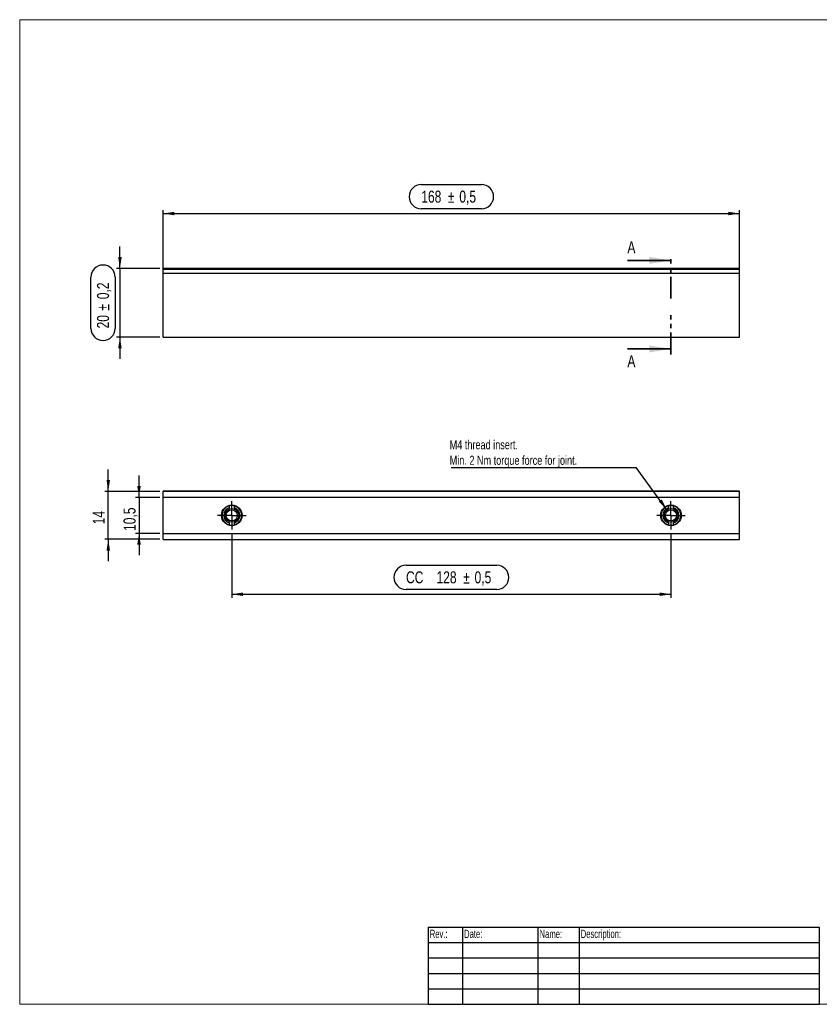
# Model space of a CAD drawing. Header units: millimetres. Extents: x 5 to 417, y 5 to 292.
# Tile 1 of 2: x 5 to 238, y 5 to 292. Entities that reach past the tile are written whole.
import ezdxf

# ---------------------------------------------------------------- set-up
doc = ezdxf.new("R2010")
doc.units = ezdxf.units.MM
doc.linetypes.add('PHANTOM', pattern=[12.7, 6.35, -1.27, 1.27, -1.27, 1.27, -1.27])
doc.layers.add('SLD-0', color=179, linetype='Continuous')
doc.styles.add('SLDTEXTSTYLE0', font='TXT', dxfattribs={"width": 0.7})
doc.styles.add('SLDTEXTSTYLE1', font='TXT', dxfattribs={"width": 0.75})
doc.dimstyles.new('SLDDIMSTYLE0', dxfattribs={"dimtxt": 3.5, "dimasz": 3.302, "dimexe": 0, "dimexo": 0.0625, "dimgap": 0.875, "dimtad": 1, "dimrnd": 1e-09, "dimzin": 12, "dimdsep": 46, "dimtxsty": 'SLDTEXTSTYLE1', "dimsah": 1, "dimcen": 0.09, "dimadec": 0, "dimazin": 3, "dimtfac": 1, "dimtofl": 0, "dimtmove": 0, "dimatfit": 3, "dimfxl": 0, "dimfrac": 2, "dimtolj": 1, "dimtzin": 12, "dimarcsym": 0})
doc.dimstyles.new('SLDDIMSTYLE1', dxfattribs={"dimtxt": 3.5, "dimasz": 3.302, "dimexe": 0, "dimexo": 0.0625, "dimgap": 0.875, "dimtad": 1, "dimdec": 1, "dimrnd": 1e-09, "dimzin": 12, "dimdsep": 46, "dimtxsty": 'SLDTEXTSTYLE1', "dimsah": 1, "dimcen": 0.09, "dimadec": 0, "dimazin": 3, "dimtfac": 1, "dimtdec": 1, "dimtmove": 0, "dimatfit": 0, "dimfxl": 0, "dimfrac": 2, "dimtolj": 1, "dimtzin": 12, "dimarcsym": 0})
doc.dimstyles.new('SLDDIMSTYLE2', dxfattribs={"dimtxt": 3.5, "dimasz": 3.302, "dimexe": 0, "dimexo": 0.0625, "dimgap": 0.875, "dimtad": 1, "dimrnd": 1e-09, "dimzin": 12, "dimdsep": 46, "dimtxsty": 'SLDTEXTSTYLE1', "dimsah": 1, "dimcen": 0.09, "dimadec": 0, "dimazin": 3, "dimtfac": 1, "dimtmove": 0, "dimatfit": 0, "dimfxl": 0, "dimfrac": 2, "dimtolj": 1, "dimtzin": 12, "dimarcsym": 0})
doc.dimstyles.new('SLDDIMSTYLE3', dxfattribs={"dimtxt": 0.18, "dimasz": 3.302, "dimexe": 0, "dimexo": 0.0625, "dimgap": 0, "dimtad": 0, "dimtih": 1, "dimtoh": 1, "dimdec": 0, "dimrnd": 1e-09, "dimzin": 0, "dimdsep": 46, "dimtxsty": 'Standard', "dimsah": 1, "dimcen": 0.09, "dimadec": 0, "dimazin": 0, "dimtfac": 3.302, "dimtdec": 0, "dimtofl": 0, "dimtmove": 0, "dimatfit": 3, "dimfxl": 0, "dimfrac": 2, "dimtolj": 1, "dimtzin": 0, "dimarcsym": 0})

# ---------------------------------------------------------------- blocks, each defined once
blk = doc.blocks.new('SW_TABLEANNOTATION_0')
at = {"layer": 'SLD-0', "color": 0}
for p, q in [((0, 0), (0, -4.5)), ((0, 0), (10, 0)), ((10, 0), (10, -4.5)), ((10, 0), (32, 0)), ((32, 0), (32, -4.5)), ((32, 0), (44, 0)), ((44, 0), (44, -4.5)), ((44, 0), (114, 0)), ((114, 0), (114, -4.5)), ((0, -4.5), (0, -9)), ((0, -4.5), (10, -4.5)), ((10, -4.5), (10, -9)), ((10, -4.5), (32, -4.5)), ((32, -4.5), (32, -9)), ((32, -4.5), (44, -4.5)), ((44, -4.5), (44, -9)), ((44, -4.5), (114, -4.5)), ((114, -4.5), (114, -9)), ((0, -9), (0, -13.5)), ((0, -9), (10, -9)), ((10, -9), (10, -13.5)), ((10, -9), (32, -9)), ((32, -9), (32, -13.5)), ((32, -9), (44, -9)), ((44, -9), (44, -13.5)), ((44, -9), (114, -9)), ((114, -9), (114, -13.5)), ((0, -13.5), (0, -18)), ((0, -13.5), (10, -13.5)), ((10, -13.5), (10, -18)), ((10, -13.5), (32, -13.5)), ((32, -13.5), (32, -18)), ((32, -13.5), (44, -13.5)), ((44, -13.5), (44, -18)), ((44, -13.5), (114, -13.5)), ((114, -13.5), (114, -18)), ((0, -18), (0, -22.5)), ((0, -18), (10, -18)), ((10, -18), (10, -22.5)), ((10, -18), (32, -18)), ((32, -18), (32, -22.5)), ((32, -18), (44, -18)), ((44, -18), (44, -22.5)), ((44, -18), (114, -18)), ((114, -18), (114, -22.5)), ((0, -22.5), (10, -22.5)), ((10, -22.5), (32, -22.5)), ((32, -22.5), (44, -22.5)), ((44, -22.5), (114, -22.5))]:
    blk.add_line(p, q, dxfattribs=at)
at = {"layer": 'SLD-0', "color": 0, "attachment_point": 1, "style": 'SLDTEXTSTYLE0'}
for s, insert, char_height in [('Rev.:', (0.5, -0.77), 2.381), ('Date:', (10.5, -0.77), 2.381), ('Name:', (32.5, -0.77), 2.381), ('Description:', (44.5, -0.77), 2.3813)]:
    blk.add_mtext(s, dxfattribs=dict(at, insert=insert, char_height=char_height))
blk = doc.blocks.new('_D')
at = {"layer": 'SLD-0', "color": 7}
for p, q in [((66.81, 142.36), (66.81, 123.51)), ((194.81, 142.36), (194.81, 123.51)), ((117.59, 132.95), (144.03, 132.95)), ((66.81, 124.51), (194.81, 124.51)), ((144.03, 125.92), (117.59, 125.92))]:
    blk.add_line(p, q, dxfattribs=at)
for centre, start, end in [((117.59, 129.43), 90, 270), ((144.03, 129.43), 270, 90)]:
    blk.add_arc(centre, 3.52, start, end, dxfattribs=at)
for points in [[(66.81, 124.51), (70.11, 124), (70.11, 125.02)], [(194.81, 124.51), (191.51, 125.02), (191.51, 124)]]:
    blk.add_solid(points, dxfattribs=at)
at = {"layer": 'SLD-0', "color": 7, "char_height": 3.5, "attachment_point": 1, "style": 'SLDTEXTSTYLE1'}
for s, insert in [('CC', (117.59, 131.19)), ('128', (126.47, 131.19)), ('%%p', (134.23, 131.14)), ('0,5', (137.56, 131.19))]:
    blk.add_mtext(s, dxfattribs=dict(at, insert=insert))
blk = doc.blocks.new('_D_1')
at = {"layer": 'SLD-0', "color": 7}
for p, q in [((39.77, 152.76), (39.77, 159.11)), ((45.81, 152.76), (38.77, 152.76)), ((39.77, 152.76), (39.77, 142.26)), ((45.81, 142.26), (38.77, 142.26)), ((39.77, 142.26), (39.77, 135.91))]:
    blk.add_line(p, q, dxfattribs=at)
for points in [[(39.77, 152.76), (40.28, 156.07), (39.26, 156.07)], [(39.77, 142.26), (39.26, 138.96), (40.28, 138.96)]]:
    blk.add_solid(points, dxfattribs=at)
at = {"layer": 'SLD-0', "color": 7, "insert": (35.26, 142.96), "char_height": 3.5, "attachment_point": 1, "rotation": 90, "style": 'SLDTEXTSTYLE1'}
blk.add_mtext('10,5', dxfattribs=at)
blk = doc.blocks.new('_D_2')
at = {"layer": 'SLD-0', "color": 7}
for p, q in [((30.81, 154.51), (30.81, 160.86)), ((45.81, 154.51), (29.81, 154.51)), ((30.81, 140.52), (30.81, 154.51)), ((45.81, 140.52), (29.81, 140.52)), ((30.81, 140.52), (30.81, 134.17))]:
    blk.add_line(p, q, dxfattribs=at)
for points in [[(30.81, 154.51), (31.32, 157.81), (30.3, 157.81)], [(30.81, 140.52), (30.3, 137.21), (31.32, 137.21)]]:
    blk.add_solid(points, dxfattribs=at)
at = {"layer": 'SLD-0', "color": 7, "insert": (26.3, 144.9), "char_height": 3.5, "attachment_point": 1, "rotation": 90, "style": 'SLDTEXTSTYLE1'}
blk.add_mtext('14', dxfattribs=at)
blk = doc.blocks.new('SW_NOTE_0_1')
at = {"layer": 'SLD-0', "color": 0}
blk.add_line((-53.92, 0), (0, 0), dxfattribs=at)
at = {"layer": 'SLD-0', "color": 0, "char_height": 2.6458, "attachment_point": 1, "style": 'SLDTEXTSTYLE1'}
for s, insert in [('M4 thread insert.', (-54.36, 7.97)), ('Min. 2 Nm torque force for joint.', (-54.36, 3.44))]:
    blk.add_mtext(s, dxfattribs=dict(at, insert=insert))
blk = doc.blocks.new('SW_CENTERMARKSYMBOL_0')
at = {"layer": 'SLD-0', "color": 0}
for p, q in [((0, 2.5), (0, 4.15)), ((-2.5, 0), (-4.15, 0)), ((0, 0), (-2.5, 0)), ((0, 0), (0, 2.5)), ((0, 0), (0, -2.5)), ((0, 0), (2.5, 0)), ((2.5, 0), (4.15, 0)), ((0, -2.5), (0, -4.15))]:
    blk.add_line(p, q, dxfattribs=at)
blk = doc.blocks.new('SW_CENTERMARKSYMBOL_1')
at = {"layer": 'SLD-0', "color": 0}
for p, q in [((0, 2.5), (0, 4.15)), ((-2.5, 0), (-4.15, 0)), ((0, 0), (-2.5, 0)), ((0, 0), (0, 2.5)), ((0, 0), (0, -2.5)), ((0, 0), (2.5, 0)), ((2.5, 0), (4.15, 0)), ((0, -2.5), (0, -4.15))]:
    blk.add_line(p, q, dxfattribs=at)
blk = doc.blocks.new('_D_3')
at = {"layer": 'SLD-0', "color": 7}
for p, q in [((34.21, 219.49), (34.21, 225.84)), ((45.81, 219.49), (33.21, 219.49)), ((34.21, 219.49), (34.21, 199.49)), ((25.77, 202), (25.77, 216.97)), ((32.8, 216.97), (32.8, 202)), ((45.81, 199.49), (33.21, 199.49)), ((34.21, 199.49), (34.21, 193.14))]:
    blk.add_line(p, q, dxfattribs=at)
for centre, start, end in [((29.29, 216.97), 0, 180), ((29.29, 202), 180, 0)]:
    blk.add_arc(centre, 3.52, start, end, dxfattribs=at)
for points in [[(34.21, 219.49), (34.72, 222.79), (33.7, 222.79)], [(34.21, 199.49), (33.7, 196.19), (34.72, 196.19)]]:
    blk.add_solid(points, dxfattribs=at)
at = {"layer": 'SLD-0', "color": 7, "char_height": 3.5, "attachment_point": 1, "rotation": 90, "style": 'SLDTEXTSTYLE1'}
for s, insert in [('0,2', (27.53, 210.51)), ('%%p', (27.58, 207.17)), ('20', (27.53, 202))]:
    blk.add_mtext(s, dxfattribs=dict(at, insert=insert))
blk = doc.blocks.new('_D_4')
at = {"layer": 'SLD-0', "color": 7}
for p, q in [((122.03, 243.93), (139.59, 243.93)), ((46.81, 219.15), (46.81, 236.49)), ((46.81, 235.49), (214.81, 235.49)), ((139.59, 236.89), (122.03, 236.89)), ((214.81, 219.15), (214.81, 236.49))]:
    blk.add_line(p, q, dxfattribs=at)
for centre, start, end in [((122.03, 240.41), 90, 270), ((139.59, 240.41), 270, 90)]:
    blk.add_arc(centre, 3.52, start, end, dxfattribs=at)
for points in [[(46.81, 235.49), (50.11, 234.98), (50.11, 236)], [(214.81, 235.49), (211.51, 236), (211.51, 234.98)]]:
    blk.add_solid(points, dxfattribs=at)
at = {"layer": 'SLD-0', "color": 7, "char_height": 3.5, "attachment_point": 1, "style": 'SLDTEXTSTYLE1'}
for s, insert in [('168', (122.03, 242.17)), ('%%p', (129.79, 242.12)), ('0,5', (133.12, 242.17))]:
    blk.add_mtext(s, dxfattribs=dict(at, insert=insert))

msp = doc.modelspace()

# ---------------------------------------------------------------- linework, layer by layer
at = {"color": 7, "linetype": 'Continuous', "lineweight": 18}
for p, q in [((5, 292), (5, 5)), ((415, 292), (5, 292)), ((5, 5), (415, 5))]:
    msp.add_line(p, q, dxfattribs=at)
at = {"color": 7, "linetype": 'Continuous', "lineweight": 35}
for p, q in [((182.10844, 221.84291), (194.80844, 221.84291)), ((182.10844, 196.0316), (194.80844, 196.0316))]:
    msp.add_line(p, q, dxfattribs=at)
at = {"color": 7, "linetype": 'PHANTOM', "lineweight": 35}
for p, q in [((194.80844, 210.73041), (194.80844, 223.43041)), ((194.80844, 194.4441), (194.80844, 207.15045))]:
    msp.add_line(p, q, dxfattribs=at)
at = {"color": 7, "linetype": 'Continuous', "lineweight": 25}
for p, q in [((214.80844, 219.48744), (46.80844, 219.48744)), ((46.80844, 219.2439), (46.80844, 219.48744)), ((46.80844, 219.2439), (214.80844, 219.2439)), ((46.80844, 218.15387), (46.80844, 219.2439)), ((46.80844, 218.15387), (214.80844, 218.15387)), ((46.80844, 199.48744), (46.80844, 218.15387)), ((214.80844, 219.2439), (214.80844, 219.48744)), ((214.80844, 218.15387), (214.80844, 219.2439)), ((214.80844, 199.48744), (214.80844, 218.15387)), ((46.80844, 199.48744), (214.80844, 199.48744)), ((214.80844, 154.51649), (46.80844, 154.51649)), ((46.80844, 154.51214), (46.80844, 154.51649)), ((46.80844, 154.51214), (214.80844, 154.51214)), ((46.80844, 152.76432), (46.80844, 154.51214)), ((46.80844, 142.26432), (46.80844, 152.76432)), ((46.80844, 152.76432), (214.80844, 152.76432)), ((214.80844, 154.51214), (214.80844, 154.51649)), ((214.80844, 152.76432), (214.80844, 154.51214)), ((214.80844, 142.26432), (214.80844, 152.76432)), ((66.05844, 150.28977), (66.05844, 149.74142)), ((67.55844, 149.74142), (67.55844, 150.28977)), ((194.05844, 150.28977), (194.05844, 149.74142)), ((195.55844, 149.74142), (195.55844, 150.28977)), ((66.05844, 145.28721), (66.05844, 144.73886)), ((67.55844, 144.73886), (67.55844, 145.28721)), ((194.05844, 145.28721), (194.05844, 144.73886)), ((195.55844, 144.73886), (195.55844, 145.28721)), ((46.80844, 140.51649), (46.80844, 142.26432)), ((46.80844, 142.26432), (214.80844, 142.26432)), ((214.80844, 140.51649), (214.80844, 142.26432)), ((46.80844, 140.51649), (214.80844, 140.51649)), ((46.80844, 140.51214), (46.80844, 140.51649)), ((46.80844, 140.51214), (214.80844, 140.51214)), ((214.80844, 140.51214), (214.80844, 140.51649))]:
    msp.add_line(p, q, dxfattribs=at)
for centre, radius in [((66.80844, 147.51432), 3), ((66.80844, 147.51432), 2.025), ((194.80844, 147.51432), 3), ((194.80844, 147.51432), 2.025), ((66.80844, 147.51432), 1.65), ((194.80844, 147.51432), 1.65)]:
    msp.add_circle(centre, radius, dxfattribs=at)
for centre, radius, start, end in [((66.80844, 147.51432), 2.875, 105.1216653, 254.8783347), ((66.80844, 147.51432), 2.35, 108.611464, 251.388536), ((66.80844, 147.51432), 2.875, 285.1216653, 74.8783347), ((66.80844, 147.51432), 2.35, 288.611464, 71.388536), ((194.80844, 147.51432), 2.875, 105.1216653, 254.8783347), ((194.80844, 147.51432), 2.35, 108.611464, 251.388536), ((194.80844, 147.51432), 2.875, 285.1216653, 74.8783347), ((194.80844, 147.51432), 2.35, 288.611464, 71.388536)]:
    msp.add_arc(centre, radius, start, end, dxfattribs=at)
at = {"color": 7, "linetype": 'Continuous', "lineweight": 35}
for points in [[(194.80844, 221.84291), (188.45844, 222.85891), (188.45844, 220.82691)], [(194.80844, 196.0316), (188.45844, 197.0476), (188.45844, 195.0156)]]:
    msp.add_solid(points, dxfattribs=at)

# ---------------------------------------------------------------- block references
at = {"layer": 'SLD-0', "color": 7}
msp.add_blockref('SW_NOTE_0_1', (184.66871, 161.44444), dxfattribs=at)
at = {"layer": 'SLD-0', "color": 8}
for name, p in [('SW_CENTERMARKSYMBOL_0', (66.80844, 147.51432)), ('SW_CENTERMARKSYMBOL_1', (194.80844, 147.51432))]:
    msp.add_blockref(name, p, dxfattribs=at)
at = {"layer": 'SLD-0'}
msp.add_blockref('SW_TABLEANNOTATION_0', (124.00229, 27.47408), dxfattribs=at)

# ---------------------------------------------------------------- texts
at = {"color": 7, "linetype": 'Continuous', "char_height": 3.5, "attachment_point": 1, "style": 'SLDTEXTSTYLE1'}
for insert in [(182.10844, 227.4033), (182.10844, 194.17999)]:
    msp.add_mtext('A', dxfattribs=dict(at, insert=insert))

# ---------------------------------------------------------------- dimensions: what is measured, and where the dimension line sits
at = {"layer": 'SLD-0', "color": 7}
for base, p1, p2, angle, text, dimstyle, picture, middle in [((214.80844, 235.48744), (46.80844, 218.15387), (214.80844, 218.15387), 0, '<>%%p0,5', 'SLDDIMSTYLE0', '_D_4', (130.80844, 235.48744)), ((34.20768, 199.48744), (46.80844, 219.48744), (46.80844, 199.48744), 90, '<>%%p0,2', 'SLDDIMSTYLE2', '_D_3', (34.20768, 209.48744))]:
    dim = msp.add_linear_dim(base=base, p1=p1, p2=p2, angle=angle, text=text, dimstyle=dimstyle, dxfattribs=at)
    dim.commit()
    dim.dimension.update_dxf_attribs({"geometry": picture, "text_midpoint": middle, "dimtype": 160})
for base, p1, p2, dimstyle, picture, middle in [((30.80844, 154.51214), (46.80844, 140.51649), (46.80844, 154.51214), 'SLDDIMSTYLE2', '_D_2', (30.80844, 147.48269)), ((39.76801, 142.26432), (46.80844, 152.76432), (46.80844, 142.26432), 'SLDDIMSTYLE1', '_D_1', (39.76801, 147.48269))]:
    dim = msp.add_linear_dim(base=base, p1=p1, p2=p2, angle=90, dimstyle=dimstyle, dxfattribs=at)
    dim.commit()
    dim.dimension.update_dxf_attribs({"geometry": picture, "text_midpoint": middle, "dimtype": 160})
dim = msp.add_linear_dim(base=(194.80844, 124.51214), p1=(66.80844, 143.36432), p2=(194.80844, 143.36432), text='CC <>%%p0,5', dimstyle='SLDDIMSTYLE0', dxfattribs=at)
dim.commit()
dim.dimension.update_dxf_attribs({"geometry": '_D', "text_midpoint": (130.80844, 124.51214), "dimtype": 160})

# ---------------------------------------------------------------- leaders
msp.add_leader([(193.62934, 149.16063), (184.66871, 161.44444)], dimstyle='SLDDIMSTYLE3', dxfattribs=at)

doc.saveas('drawing.dxf')
